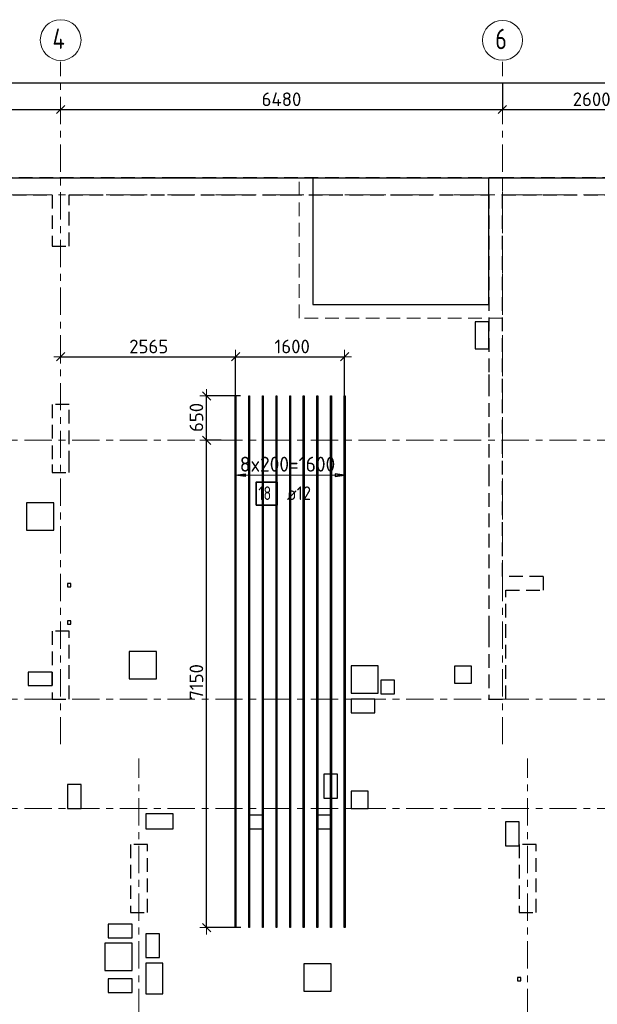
# Model space of a CAD drawing. Header units: metres. Extents: x -38 to 100, y -15 to 19.
# Tile 4 of 41: x 12 to 20.47, y 4.53 to 18.97. Entities that reach past the tile are written whole.
import ezdxf

# ---------------------------------------------------------------- set-up
doc = ezdxf.new("R2010")
doc.units = ezdxf.units.M
doc.header["$PDMODE"] = 65
for name, pattern in [('______11', [0.5, 0.4, -0.05, 0, -0.05]), ('______2', [0.27, 0.2, -0.07]), ('______5', [1.1, 0.8, -0.1, 0.1, -0.1])]:
    doc.linetypes.add(name, pattern=pattern)
for name, color, linetype, lineweight in [('XR$2$Осевая линия (1)', 7, '______5', 13), ('XR$2$Размерная линия (1)', 7, 'Continuous', 13), ('XR$3$Перекрытие (1)', 7, 'Continuous', 35), ('XR$3$Перекрытие (2)', 7, 'Continuous', 35), ('XR$3$Размерная линия (1)', 7, 'Continuous', 13), ('XR$5$Стена (1)', 7, 'Continuous', 35)]:
    doc.layers.add(name, color=color, linetype=linetype, lineweight=lineweight)
doc.layers.add('XR$3$Арм.стержн.Доп. Арм ниж.зоны У', color=7, linetype='Continuous', lineweight=35, true_color=0x1cff1c)
doc.styles.add('ISOCPEUR', font='txt')
doc.dimstyles.new('DIMSTYLE_3', dxfattribs={"dimtxt": 0.2, "dimasz": 0.2, "dimexe": 0, "dimexo": 0, "dimgap": 0.1, "dimtad": 2, "dimdec": 0, "dimlfac": 1000, "dimrnd": 5, "dimzin": 12, "dimdsep": 46, "dimtxsty": 'ISOCPEUR', "dimblk1": 'ALL_ML_STRICH', "dimblk2": 'ALL_ML_STRICH', "dimsah": 1, "dimcen": 0, "dimclrd": 7, "dimclre": 256, "dimclrt": 7, "dimadec": 0, "dimazin": 0, "dimtfac": 1, "dimtdec": 0, "dimtix": 1, "dimtmove": 2, "dimatfit": 3, "dimfxl": 0, "dimtzin": 0, "dimlwd": 0, "dimlwe": -3, "dimarcsym": 0})

# ---------------------------------------------------------------- blocks, each defined once
blk = doc.blocks.new('ALL_ML_STRICH')
at = {"color": 0, "linetype": 'ByBlock', "lineweight": -2}
for p, q in [((-1, 0), (0.5, 0)), ((-0.3, -0.3), (0.3, 0.3)), ((0, -0.5), (0, 0.5))]:
    blk.add_line(p, q, dxfattribs=at)
blk = doc.blocks.new('*D19')
at = {"layer": 'DEFPOINTS', "color": 7, "linetype": 'Continuous', "lineweight": 13, "transparency": 33554687}
for p in [(0.5, 18.043), (0.5, 17.947), (61.6, 17.12)]:
    blk.add_point(p, dxfattribs=at)
at = {"layer": 'XR$2$Размерная линия (1)', "color": 9, "linetype": 'Continuous', "lineweight": -2, "true_color": 0xc7c7c7, "transparency": 33554687}
for p, q in [((0.5, 17.967), (0.5, 18.043)), ((61.6, 17.14), (61.6, 18.043))]:
    blk.add_line(p, q, dxfattribs=at)
at = {"layer": 'XR$2$Размерная линия (1)', "color": 7, "linetype": 'Continuous', "lineweight": -2, "transparency": 33554687}
blk.add_line((0.5, 18.043), (61.6, 18.043), dxfattribs=at)
at = {"layer": 'XR$2$Размерная линия (1)', "color": 7, "linetype": 'Continuous', "lineweight": 13, "transparency": 33554687, "xscale": 0.2, "yscale": 0.2, "zscale": 0.2, "rotation": 180}
blk.add_blockref('ALL_ML_STRICH', (0.5, 18.043), dxfattribs=at)
at = {"layer": 'XR$2$Размерная линия (1)', "color": 7, "linetype": 'Continuous', "lineweight": 13, "transparency": 33554687, "xscale": 0.2, "yscale": 0.2, "zscale": 0.2}
blk.add_blockref('ALL_ML_STRICH', (61.6, 18.043), dxfattribs=at)
at = {"layer": 'XR$2$Размерная линия (1)', "color": 7, "linetype": 'Continuous', "lineweight": 13, "transparency": 33554687, "insert": (31.1, 18.193), "char_height": 0.2, "width": 1, "attachment_point": 5, "style": 'ISOCPEUR'}
blk.add_mtext('\\A1;{61100}', dxfattribs=at)
blk = doc.blocks.new('*D22')
at = {"layer": 'DEFPOINTS', "color": 7, "linetype": 'Continuous', "lineweight": 13, "transparency": 33554687}
for p in [(9.15, 17.696), (9.15, 17.653), (12.6, 17.631)]:
    blk.add_point(p, dxfattribs=at)
at = {"layer": 'XR$2$Размерная линия (1)', "color": 9, "linetype": 'Continuous', "lineweight": -2, "true_color": 0xc7c7c7, "transparency": 33554687}
for p, q in [((9.15, 17.676), (9.15, 17.653)), ((12.6, 17.651), (12.6, 17.653))]:
    blk.add_line(p, q, dxfattribs=at)
at = {"layer": 'XR$2$Размерная линия (1)', "color": 7, "linetype": 'Continuous', "lineweight": -2, "transparency": 33554687}
blk.add_line((9.15, 17.653), (12.6, 17.653), dxfattribs=at)
at = {"layer": 'XR$2$Размерная линия (1)', "color": 7, "linetype": 'Continuous', "lineweight": 13, "transparency": 33554687, "xscale": 0.2, "yscale": 0.2, "zscale": 0.2, "rotation": 180}
blk.add_blockref('ALL_ML_STRICH', (9.15, 17.653), dxfattribs=at)
at = {"layer": 'XR$2$Размерная линия (1)', "color": 7, "linetype": 'Continuous', "lineweight": 13, "transparency": 33554687, "xscale": 0.2, "yscale": 0.2, "zscale": 0.2}
blk.add_blockref('ALL_ML_STRICH', (12.6, 17.653), dxfattribs=at)
at = {"layer": 'XR$2$Размерная линия (1)', "color": 7, "linetype": 'Continuous', "lineweight": 13, "transparency": 33554687, "insert": (10.875, 17.803), "char_height": 0.2, "width": 0.8, "attachment_point": 5, "style": 'ISOCPEUR'}
blk.add_mtext('\\A1;{3450}', dxfattribs=at)
blk = doc.blocks.new('*D23')
at = {"layer": 'DEFPOINTS', "color": 7, "linetype": 'Continuous', "lineweight": 13, "transparency": 33554687}
for p in [(19.08, 18.057), (12.6, 17.653), (12.6, 17.631)]:
    blk.add_point(p, dxfattribs=at)
at = {"layer": 'XR$2$Размерная линия (1)', "color": 9, "linetype": 'Continuous', "lineweight": -2, "true_color": 0xc7c7c7, "transparency": 33554687}
for p, q in [((19.08, 18.037), (19.08, 17.653)), ((12.6, 17.651), (12.6, 17.653))]:
    blk.add_line(p, q, dxfattribs=at)
at = {"layer": 'XR$2$Размерная линия (1)', "color": 7, "linetype": 'Continuous', "lineweight": -2, "transparency": 33554687}
blk.add_line((12.6, 17.653), (19.08, 17.653), dxfattribs=at)
at = {"layer": 'XR$2$Размерная линия (1)', "color": 7, "linetype": 'Continuous', "lineweight": 13, "transparency": 33554687, "xscale": 0.2, "yscale": 0.2, "zscale": 0.2, "rotation": 180}
blk.add_blockref('ALL_ML_STRICH', (12.6, 17.653), dxfattribs=at)
at = {"layer": 'XR$2$Размерная линия (1)', "color": 7, "linetype": 'Continuous', "lineweight": 13, "transparency": 33554687, "xscale": 0.2, "yscale": 0.2, "zscale": 0.2}
blk.add_blockref('ALL_ML_STRICH', (19.08, 17.653), dxfattribs=at)
at = {"layer": 'XR$2$Размерная линия (1)', "color": 7, "linetype": 'Continuous', "lineweight": 13, "transparency": 33554687, "insert": (15.84, 17.803), "char_height": 0.2, "width": 0.8, "attachment_point": 5, "style": 'ISOCPEUR'}
blk.add_mtext('\\A1;{6480}', dxfattribs=at)
blk = doc.blocks.new('*D24')
at = {"layer": 'DEFPOINTS', "color": 7, "linetype": 'Continuous', "lineweight": 13, "transparency": 33554687}
for p in [(19.08, 18.057), (21.68, 17.949), (19.08, 17.653)]:
    blk.add_point(p, dxfattribs=at)
at = {"layer": 'XR$2$Размерная линия (1)', "color": 9, "linetype": 'Continuous', "lineweight": -2, "true_color": 0xc7c7c7, "transparency": 33554687}
for p, q in [((19.08, 18.037), (19.08, 17.653)), ((21.68, 17.929), (21.68, 17.653))]:
    blk.add_line(p, q, dxfattribs=at)
at = {"layer": 'XR$2$Размерная линия (1)', "color": 7, "linetype": 'Continuous', "lineweight": -2, "transparency": 33554687}
blk.add_line((19.08, 17.653), (21.68, 17.653), dxfattribs=at)
at = {"layer": 'XR$2$Размерная линия (1)', "color": 7, "linetype": 'Continuous', "lineweight": 13, "transparency": 33554687, "xscale": 0.2, "yscale": 0.2, "zscale": 0.2, "rotation": 180}
blk.add_blockref('ALL_ML_STRICH', (19.08, 17.653), dxfattribs=at)
at = {"layer": 'XR$2$Размерная линия (1)', "color": 7, "linetype": 'Continuous', "lineweight": 13, "transparency": 33554687, "xscale": 0.2, "yscale": 0.2, "zscale": 0.2}
blk.add_blockref('ALL_ML_STRICH', (21.68, 17.653), dxfattribs=at)
at = {"layer": 'XR$2$Размерная линия (1)', "color": 7, "linetype": 'Continuous', "lineweight": 13, "transparency": 33554687, "insert": (20.39, 17.803), "char_height": 0.2, "width": 0.8, "attachment_point": 5, "style": 'ISOCPEUR'}
blk.add_mtext('\\A1;{2600}', dxfattribs=at)
blk = doc.blocks.new('*D88')
at = {"layer": 'DEFPOINTS', "color": 7, "linetype": 'Continuous', "lineweight": 13, "transparency": 33554687}
for p in [(14.977, 12.8), (14.742, 5.65), (15.265, 5.65)]:
    blk.add_point(p, dxfattribs=at)
at = {"layer": 'XR$3$Размерная линия (1)', "color": 9, "linetype": 'Continuous', "lineweight": -2, "true_color": 0xc7c7c7, "transparency": 33554687}
for p, q in [((14.957, 12.8), (14.742, 12.8)), ((15.245, 5.65), (14.742, 5.65))]:
    blk.add_line(p, q, dxfattribs=at)
at = {"layer": 'XR$3$Размерная линия (1)', "color": 7, "linetype": 'Continuous', "lineweight": -2, "transparency": 33554687}
blk.add_line((14.742, 5.65), (14.742, 12.8), dxfattribs=at)
at = {"layer": 'XR$3$Размерная линия (1)', "color": 7, "linetype": 'Continuous', "lineweight": 13, "transparency": 33554687, "xscale": 0.2, "yscale": 0.2, "zscale": 0.2}
for p, rotation in [((14.742, 12.8), 90), ((14.742, 5.65), 270)]:
    blk.add_blockref('ALL_ML_STRICH', p, dxfattribs=dict(at, rotation=rotation))
at = {"layer": 'XR$3$Размерная линия (1)', "color": 7, "linetype": 'Continuous', "lineweight": 13, "transparency": 33554687, "insert": (14.592, 9.255), "char_height": 0.2, "width": 0.8, "attachment_point": 5, "rotation": 90, "style": 'ISOCPEUR'}
blk.add_mtext('\\A1;{7150}', dxfattribs=at)
blk = doc.blocks.new('*D89')
at = {"layer": 'DEFPOINTS', "color": 7, "linetype": 'Continuous', "lineweight": 13, "transparency": 33554687}
for p in [(15.259, 13.45), (14.742, 12.8), (14.977, 12.8)]:
    blk.add_point(p, dxfattribs=at)
at = {"layer": 'XR$3$Размерная линия (1)', "color": 9, "linetype": 'Continuous', "lineweight": -2, "true_color": 0xc7c7c7, "transparency": 33554687}
for p, q in [((15.239, 13.45), (14.742, 13.45)), ((14.957, 12.8), (14.742, 12.8))]:
    blk.add_line(p, q, dxfattribs=at)
at = {"layer": 'XR$3$Размерная линия (1)', "color": 7, "linetype": 'Continuous', "lineweight": -2, "transparency": 33554687}
blk.add_line((14.742, 12.8), (14.742, 13.45), dxfattribs=at)
at = {"layer": 'XR$3$Размерная линия (1)', "color": 7, "linetype": 'Continuous', "lineweight": 13, "transparency": 33554687, "xscale": 0.2, "yscale": 0.2, "zscale": 0.2}
for p, rotation in [((14.742, 13.45), 90), ((14.742, 12.8), 270)]:
    blk.add_blockref('ALL_ML_STRICH', p, dxfattribs=dict(at, rotation=rotation))
at = {"layer": 'XR$3$Размерная линия (1)', "color": 7, "linetype": 'Continuous', "lineweight": 13, "transparency": 33554687, "insert": (14.592, 13.135), "char_height": 0.2, "width": 0.6, "attachment_point": 5, "rotation": 90, "style": 'ISOCPEUR'}
blk.add_mtext('\\A1;{650}', dxfattribs=at)
blk = doc.blocks.new('*D90')
at = {"layer": 'DEFPOINTS', "color": 7, "linetype": 'Continuous', "lineweight": 13, "transparency": 33554687}
for p in [(12.6, 14.026), (12.6, 13.987), (15.167, 13.363)]:
    blk.add_point(p, dxfattribs=at)
at = {"layer": 'XR$3$Размерная линия (1)', "color": 9, "linetype": 'Continuous', "lineweight": -2, "true_color": 0xc7c7c7, "transparency": 33554687}
for p, q in [((12.6, 14.007), (12.6, 14.026)), ((15.167, 13.383), (15.167, 14.026))]:
    blk.add_line(p, q, dxfattribs=at)
at = {"layer": 'XR$3$Размерная линия (1)', "color": 7, "linetype": 'Continuous', "lineweight": -2, "transparency": 33554687}
blk.add_line((12.6, 14.026), (15.167, 14.026), dxfattribs=at)
at = {"layer": 'XR$3$Размерная линия (1)', "color": 7, "linetype": 'Continuous', "lineweight": 13, "transparency": 33554687, "xscale": 0.2, "yscale": 0.2, "zscale": 0.2, "rotation": 180}
blk.add_blockref('ALL_ML_STRICH', (12.6, 14.026), dxfattribs=at)
at = {"layer": 'XR$3$Размерная линия (1)', "color": 7, "linetype": 'Continuous', "lineweight": 13, "transparency": 33554687, "xscale": 0.2, "yscale": 0.2, "zscale": 0.2}
blk.add_blockref('ALL_ML_STRICH', (15.167, 14.026), dxfattribs=at)
at = {"layer": 'XR$3$Размерная линия (1)', "color": 7, "linetype": 'Continuous', "lineweight": 13, "transparency": 33554687, "insert": (13.893, 14.176), "char_height": 0.2, "width": 0.8, "attachment_point": 5, "style": 'ISOCPEUR'}
blk.add_mtext('\\A1;{2565}', dxfattribs=at)
blk = doc.blocks.new('*D91')
at = {"layer": 'DEFPOINTS', "color": 7, "linetype": 'Continuous', "lineweight": 13, "transparency": 33554687}
for p in [(15.167, 14.026), (15.167, 13.363), (16.767, 13.405)]:
    blk.add_point(p, dxfattribs=at)
at = {"layer": 'XR$3$Размерная линия (1)', "color": 9, "linetype": 'Continuous', "lineweight": -2, "true_color": 0xc7c7c7, "transparency": 33554687}
for p, q in [((15.167, 13.383), (15.167, 14.026)), ((16.767, 13.425), (16.767, 14.026))]:
    blk.add_line(p, q, dxfattribs=at)
at = {"layer": 'XR$3$Размерная линия (1)', "color": 7, "linetype": 'Continuous', "lineweight": -2, "transparency": 33554687}
blk.add_line((15.167, 14.026), (16.767, 14.026), dxfattribs=at)
at = {"layer": 'XR$3$Размерная линия (1)', "color": 7, "linetype": 'Continuous', "lineweight": 13, "transparency": 33554687, "xscale": 0.2, "yscale": 0.2, "zscale": 0.2, "rotation": 180}
blk.add_blockref('ALL_ML_STRICH', (15.167, 14.026), dxfattribs=at)
at = {"layer": 'XR$3$Размерная линия (1)', "color": 7, "linetype": 'Continuous', "lineweight": 13, "transparency": 33554687, "xscale": 0.2, "yscale": 0.2, "zscale": 0.2}
blk.add_blockref('ALL_ML_STRICH', (16.767, 14.026), dxfattribs=at)
at = {"layer": 'XR$3$Размерная линия (1)', "color": 7, "linetype": 'Continuous', "lineweight": 13, "transparency": 33554687, "insert": (15.997, 14.176), "char_height": 0.2, "width": 0.8, "attachment_point": 5, "style": 'ISOCPEUR'}
blk.add_mtext('\\A1;{1600}', dxfattribs=at)

msp = doc.modelspace()

# ---------------------------------------------------------------- linework, layer by layer
at = {"layer": 'XR$2$Осевая линия (1)', "color": 253, "linetype": '______11', "lineweight": 13, "true_color": 0xa0a0a0, "transparency": 33554687}
for p, q in [((12.6, 8.34), (12.6, 18.35)), ((19.08, 8.34), (19.08, 18.35)), ((-2.63, 16.4), (62.6, 16.4)), ((-2.63, 12.8), (62.6, 12.8)), ((-2.63, 9), (62.6, 9)), ((13.75, -2.65), (13.75, 8.13)), ((19.45, -2.65), (19.45, 8.13)), ((-2.63, 7.4), (62.6, 7.4))]:
    msp.add_line(p, q, dxfattribs=at)
at = {"layer": 'XR$2$Осевая линия (1)', "color": 7, "linetype": 'Continuous', "lineweight": 13, "transparency": 33554687}
for centre, radius in [((12.6013, 18.6717), 0.2988), ((19.0824, 18.6681), 0.2924)]:
    msp.add_circle(centre, radius, dxfattribs=at)
at = {"layer": 'XR$3$Арм.стержн.Доп. Арм ниж.зоны У', "color": 253, "linetype": 'Continuous', "lineweight": -3, "true_color": 0xa0a0a0, "transparency": 33554687}
for p, q in [((15.1665, 12.2894), (15.1665, 12.3894)), ((15.1665, 12.2894), (15.1665, 12.1894)), ((16.7665, 12.2894), (16.7665, 12.3894)), ((16.7665, 12.2894), (16.7665, 12.1894))]:
    msp.add_line(p, q, dxfattribs=at)
at = {"layer": 'XR$3$Арм.стержн.Доп. Арм ниж.зоны У', "color": 7, "linetype": 'Continuous', "lineweight": 25, "transparency": 33554687}
for p, q in [((15.1665, 12.2894), (15.3065, 12.3094)), ((15.3065, 12.2694), (15.1665, 12.2894)), ((15.3065, 12.3094), (15.3065, 12.2694)), ((16.7665, 12.2894), (16.6265, 12.3094)), ((16.6265, 12.3094), (16.6265, 12.2694)), ((16.6265, 12.2694), (16.7665, 12.2894))]:
    msp.add_line(p, q, dxfattribs=at)
at = {"layer": 'XR$3$Арм.стержн.Доп. Арм ниж.зоны У', "color": 7, "linetype": 'Continuous', "lineweight": 13, "transparency": 33554687}
for p, q in [((15.1665, 12.2894), (15.1665, 12.2894)), ((15.1665, 12.2894), (16.7665, 12.2894)), ((16.7665, 12.2894), (16.7665, 12.2894))]:
    msp.add_line(p, q, dxfattribs=at)
at = {"layer": 'XR$3$Арм.стержн.Доп. Арм ниж.зоны У', "color": 34, "linetype": 'Continuous', "lineweight": 25, "transparency": 33554687}
for points in [[(15.1605, 5.6503), (15.1605, 13.4503), (15.1725, 13.4503), (15.1725, 5.6503), (15.1605, 5.6503)], [(15.3605, 5.6503), (15.3605, 13.4503), (15.3725, 13.4503), (15.3725, 5.6503), (15.3605, 5.6503)], [(15.5605, 5.6503), (15.5605, 13.4503), (15.5725, 13.4503), (15.5725, 5.6503), (15.5605, 5.6503)], [(15.7605, 5.6503), (15.7605, 13.4503), (15.7725, 13.4503), (15.7725, 5.6503), (15.7605, 5.6503)], [(15.9605, 5.6503), (15.9605, 13.4503), (15.9725, 13.4503), (15.9725, 5.6503), (15.9605, 5.6503)], [(16.1605, 5.6503), (16.1605, 13.4503), (16.1725, 13.4503), (16.1725, 5.6503), (16.1605, 5.6503)], [(16.3605, 5.6503), (16.3605, 13.4503), (16.3725, 13.4503), (16.3725, 5.6503), (16.3605, 5.6503)], [(16.5605, 5.6503), (16.5605, 13.4503), (16.5725, 13.4503), (16.5725, 5.6503), (16.5605, 5.6503)], [(16.7605, 5.6503), (16.7605, 13.4503), (16.7725, 13.4503), (16.7725, 5.6503), (16.7605, 5.6503)]]:
    msp.add_lwpolyline(points, dxfattribs=at)
at = {"layer": 'XR$3$Арм.стержн.Доп. Арм ниж.зоны У', "color": 7, "linetype": 'Continuous', "lineweight": 35, "transparency": 33554687}
msp.add_lwpolyline([(15.4678, 11.8501), (15.7745, 11.8501), (15.7745, 12.1835), (15.4678, 12.1835), (15.4678, 11.8501)], dxfattribs=at)
at = {"layer": 'XR$3$Перекрытие (1)', "color": 7, "linetype": 'Continuous', "lineweight": 25, "transparency": 33554687}
for p, q in [((7, 16.65), (16.3, 16.65)), ((16.3, 16.65), (16.3, 14.79)), ((18.88, 14.79), (18.88, 16.65)), ((18.88, 16.65), (21.88, 16.65)), ((16.3, 14.79), (18.88, 14.79)), ((18.68, 14.54), (18.68, 14.14)), ((18.88, 14.54), (18.68, 14.54)), ((18.88, 14.14), (18.88, 14.54)), ((18.68, 14.14), (18.88, 14.14)), ((12.1, 11.88), (12.1, 11.48)), ((12.5, 11.88), (12.1, 11.88)), ((12.5, 11.48), (12.5, 11.88)), ((12.1, 11.48), (12.5, 11.48)), ((12.7, 10.7), (12.7, 10.65)), ((12.75, 10.7), (12.7, 10.7)), ((12.75, 10.65), (12.75, 10.7)), ((12.7, 10.65), (12.75, 10.65)), ((12.7, 10.15), (12.7, 10.1)), ((12.75, 10.15), (12.7, 10.15)), ((12.75, 10.1), (12.75, 10.15)), ((12.7, 10.1), (12.75, 10.1)), ((13.6049, 9.7), (13.6049, 9.3)), ((14.0049, 9.7), (13.6049, 9.7)), ((14.0049, 9.3), (14.0049, 9.7)), ((12.125, 9.4), (12.125, 9.2)), ((12.475, 9.4), (12.125, 9.4)), ((12.475, 9.2), (12.475, 9.4)), ((16.86, 9.49), (16.86, 9.09)), ((17.26, 9.49), (16.86, 9.49)), ((17.26, 9.09), (17.26, 9.49)), ((18.38, 9.485), (18.38, 9.235)), ((18.63, 9.485), (18.38, 9.485)), ((18.63, 9.235), (18.63, 9.485)), ((13.6049, 9.3), (14.0049, 9.3)), ((17.3, 9.28), (17.3, 9.08)), ((17.5, 9.28), (17.3, 9.28)), ((17.5, 9.08), (17.5, 9.28)), ((12.125, 9.2), (12.475, 9.2)), ((18.38, 9.235), (18.63, 9.235)), ((16.86, 9.09), (17.26, 9.09)), ((16.86, 9), (16.86, 8.8)), ((17.21, 9), (16.86, 9)), ((17.21, 8.8), (17.21, 9)), ((17.3, 9.08), (17.5, 9.08)), ((16.86, 8.8), (17.21, 8.8)), ((16.46, 7.9), (16.46, 7.55)), ((16.66, 7.9), (16.46, 7.9)), ((16.66, 7.55), (16.66, 7.9)), ((12.7, 7.75), (12.7, 7.4)), ((12.9, 7.75), (12.7, 7.75)), ((12.9, 7.4), (12.9, 7.75)), ((16.46, 7.55), (16.66, 7.55)), ((16.86, 7.65), (16.86, 7.4)), ((17.11, 7.65), (16.86, 7.65)), ((17.11, 7.4), (17.11, 7.65)), ((12.7, 7.4), (12.9, 7.4)), ((16.86, 7.4), (17.11, 7.4)), ((13.85, 7.32), (13.85, 7.1)), ((14.25, 7.32), (13.85, 7.32)), ((14.25, 7.1), (14.25, 7.32)), ((15.37, 7.3), (15.37, 7.1)), ((15.57, 7.3), (15.37, 7.3)), ((15.57, 7.1), (15.57, 7.3)), ((16.37, 7.3), (16.37, 7.1)), ((16.57, 7.3), (16.37, 7.3)), ((16.57, 7.1), (16.57, 7.3)), ((13.85, 7.1), (14.25, 7.1)), ((15.37, 7.1), (15.57, 7.1)), ((16.37, 7.1), (16.57, 7.1)), ((19.125, 7.2), (19.125, 6.85)), ((19.325, 7.2), (19.125, 7.2)), ((19.325, 6.85), (19.325, 7.2)), ((19.125, 6.85), (19.325, 6.85)), ((13.3, 5.7), (13.3, 5.5)), ((13.65, 5.7), (13.3, 5.7)), ((13.65, 5.5), (13.65, 5.7)), ((13.3, 5.5), (13.65, 5.5)), ((13.85, 5.56), (13.85, 5.21)), ((14.05, 5.56), (13.85, 5.56)), ((14.05, 5.21), (14.05, 5.56)), ((13.25, 5.42), (13.25, 5.02)), ((13.65, 5.42), (13.25, 5.42)), ((13.65, 5.02), (13.65, 5.42)), ((13.85, 5.21), (14.05, 5.21)), ((13.85, 5.13), (13.85, 4.68)), ((14.1, 5.13), (13.85, 5.13)), ((14.1, 4.68), (14.1, 5.13)), ((16.17, 5.12), (16.17, 4.72)), ((16.57, 5.12), (16.17, 5.12)), ((16.57, 4.72), (16.57, 5.12)), ((13.25, 5.02), (13.65, 5.02)), ((19.3, 4.92), (19.3, 4.87)), ((19.35, 4.92), (19.3, 4.92)), ((19.35, 4.87), (19.35, 4.92)), ((13.3, 4.9), (13.3, 4.7)), ((13.65, 4.9), (13.3, 4.9)), ((13.65, 4.7), (13.65, 4.9)), ((19.3, 4.87), (19.35, 4.87)), ((13.3, 4.7), (13.65, 4.7)), ((13.85, 4.68), (14.1, 4.68)), ((16.17, 4.72), (16.57, 4.72))]:
    msp.add_line(p, q, dxfattribs=at)
at = {"layer": 'XR$3$Перекрытие (2)', "color": 7, "linetype": '______2', "lineweight": 18, "transparency": 33554687}
for p, q in [((16.1, 14.59), (16.1, 16.65)), ((19.08, 16.65), (19.08, 14.59)), ((19.08, 14.59), (16.1, 14.59))]:
    msp.add_line(p, q, dxfattribs=at)
at = {"layer": 'XR$3$Перекрытие (2)', "color": 7, "linetype": 'Continuous', "lineweight": 25, "transparency": 33554687}
msp.add_line((16.3, 16.65), (18.88, 16.65), dxfattribs=at)
at = {"layer": 'XR$5$Стена (1)', "color": 253, "linetype": '______2', "lineweight": -3, "true_color": 0xa0a0a0, "transparency": 33554687}
for p, q in [((14.2896, 16.65), (9.15, 16.65)), ((14.2896, 16.65), (14.4896, 16.65)), ((14.4896, 16.65), (14.2896, 16.65)), ((19.08, 16.65), (14.4896, 16.65)), ((32.45, 16.65), (19.08, 16.65)), ((19.08, 16.65), (19.08, 16.65)), ((11, 16.4), (12.475, 16.4)), ((12.475, 16.4), (12.475, 15.65)), ((12.725, 15.65), (12.725, 16.4)), ((12.725, 16.4), (14.2396, 16.4)), ((14.2396, 16.4), (14.3596, 16.4)), ((14.3596, 16.4), (15.82, 16.4)), ((15.82, 16.4), (15.94, 16.4)), ((15.94, 16.4), (17.44, 16.4)), ((17.44, 16.4), (17.56, 16.4)), ((17.56, 16.4), (18.88, 16.4)), ((18.88, 16.4), (18.88, 13.765)), ((19.08, 10.8), (19.08, 16.4)), ((19.08, 16.4), (19.08, 16.4)), ((19.08, 16.4), (21.68, 16.4)), ((12.475, 15.65), (12.725, 15.65)), ((12.525, 15.65), (12.605, 15.65)), ((18.88, 13.765), (18.88, 13.645)), ((18.88, 13.645), (18.88, 12.445)), ((12.475, 13.325), (12.475, 12.445)), ((12.725, 13.325), (12.475, 13.325)), ((12.725, 12.445), (12.725, 13.325)), ((12.475, 12.445), (12.475, 12.325)), ((12.725, 12.325), (12.725, 12.445)), ((18.88, 12.445), (18.88, 12.325)), ((12.475, 12.325), (12.725, 12.325)), ((18.88, 12.325), (18.88, 10.0837)), ((19.68, 10.8), (19.08, 10.8)), ((19.68, 10.8), (19.68, 10.6)), ((19.13, 10.6), (19.68, 10.6)), ((19.13, 9), (19.13, 10.6)), ((12.725, 10), (12.475, 10)), ((12.475, 10), (12.475, 9)), ((12.725, 9), (12.725, 10)), ((18.88, 10.0837), (18.88, 9.9637)), ((18.88, 9.9637), (18.88, 9)), ((12.475, 9), (12.725, 9)), ((18.88, 9), (19.13, 9)), ((13.875, 6.87), (13.625, 6.87)), ((13.625, 6.87), (13.625, 5.87)), ((13.875, 5.87), (13.875, 6.87)), ((19.575, 6.87), (19.325, 6.87)), ((19.325, 6.87), (19.325, 5.87)), ((19.575, 5.87), (19.575, 6.87)), ((13.625, 5.87), (13.875, 5.87)), ((19.325, 5.87), (19.575, 5.87))]:
    msp.add_line(p, q, dxfattribs=at)

# ---------------------------------------------------------------- texts
at = {"layer": 'XR$2$Осевая линия (1)', "color": 7, "linetype": 'Continuous', "lineweight": 13, "transparency": 33554687, "char_height": 0.3, "attachment_point": 7, "style": 'ISOCPEUR'}
for s, insert, width in [('\\W0.80;4', (12.4813, 18.5412), 0.359833), ('\\W0.78;6', (18.9774, 18.5376), 0.326407)]:
    msp.add_mtext(s, dxfattribs=dict(at, insert=insert, width=width))
at = {"layer": 'XR$3$Арм.стержн.Доп. Арм ниж.зоны У', "color": 7, "linetype": 'Continuous', "lineweight": 13, "transparency": 33554687, "insert": (15.2295, 12.3394), "char_height": 0.22, "width": 1.59871, "attachment_point": 7, "style": 'ISOCPEUR'}
msp.add_mtext('\\W0.94;8x200=1600', dxfattribs=at)
at = {"layer": 'XR$3$Арм.стержн.Доп. Арм ниж.зоны У', "color": 7, "linetype": 'Continuous', "lineweight": 25, "transparency": 33554687, "char_height": 0.2, "attachment_point": 7, "style": 'ISOCPEUR'}
for s, insert, width in [('\\W0.75;18', (15.5012, 11.9235), 0.314854), ('\\W0.89; ø12 ', (15.8078, 11.9235), 0.749105)]:
    msp.add_mtext(s, dxfattribs=dict(at, insert=insert, width=width))

# ---------------------------------------------------------------- dimensions: what is measured, and where the dimension line sits
at = {"layer": 'XR$2$Размерная линия (1)', "color": 7, "linetype": 'Continuous', "lineweight": 13, "transparency": 33554687}
for base, p1, p2, picture, middle in [((61.6, 18.0429), (0.5, 17.9668), (61.6, 17.1397), '*D19', (31.1, 18.1929)), ((19.08, 17.6528), (12.6, 17.6512), (19.08, 18.0374), '*D23', (15.84, 17.8028)), ((21.68, 17.6528), (19.08, 18.0374), (21.68, 17.929), '*D24', (20.39, 17.8028)), ((12.6, 17.6528), (9.15, 17.6762), (12.6, 17.6512), '*D22', (10.875, 17.8028))]:
    dim = msp.add_linear_dim(base=base, p1=p1, p2=p2, dimstyle='DIMSTYLE_3', override={"dimpost": '<>', "dimclrd": 7, "dimclre": 9, "dimclrt": 7, "dimlwd": 0, "dimlwe": 65533}, dxfattribs=at)
    dim.commit()
    dim.dimension.update_dxf_attribs({"geometry": picture, "text_midpoint": middle, "dimtype": 160})
at = {"layer": 'XR$3$Размерная линия (1)', "color": 7, "linetype": 'Continuous', "lineweight": 13, "transparency": 33554687}
for base, p1, p2, picture, middle in [((15.16654, 14.02641), (12.6, 14.00701), (15.16654, 13.38342), '*D90', (13.89327, 14.17641)), ((16.7665, 14.0264), (15.1665, 13.3834), (16.7665, 13.4246), '*D91', (15.9965, 14.1764))]:
    dim = msp.add_linear_dim(base=base, p1=p1, p2=p2, dimstyle='DIMSTYLE_3', override={"dimpost": '<>', "dimclrd": 7, "dimclre": 9, "dimclrt": 7, "dimlwd": 0, "dimlwe": 65533}, dxfattribs=at)
    dim.commit()
    dim.dimension.update_dxf_attribs({"geometry": picture, "text_midpoint": middle, "dimtype": 160})
for base, p1, p2, picture, middle in [((14.7418, 13.4503), (14.9565, 12.8), (15.2387, 13.4503), '*D89', (14.5918, 13.1351)), ((14.7418, 12.8), (15.245, 5.6503), (14.9565, 12.8), '*D88', (14.5918, 9.2551))]:
    dim = msp.add_linear_dim(base=base, p1=p1, p2=p2, angle=90, dimstyle='DIMSTYLE_3', override={"dimpost": '<>', "dimclrd": 7, "dimclre": 9, "dimclrt": 7, "dimlwd": 0, "dimlwe": 65533}, dxfattribs=at)
    dim.commit()
    dim.dimension.update_dxf_attribs({"geometry": picture, "text_midpoint": middle, "dimtype": 160})

doc.saveas('drawing.dxf')
